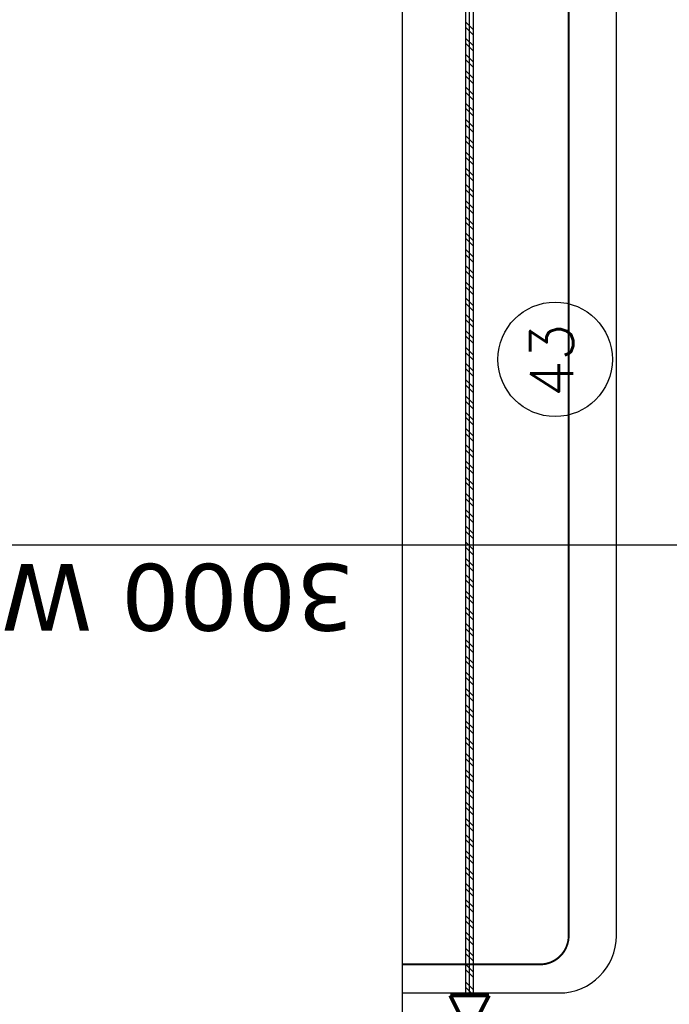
# Model space of a CAD drawing. Header units: inches. Extents: x 0 to 1544102, y 0 to 23144100.
# Tile 174 of 184: x 1095409 to 1129472, y 688229 to 739870. Entities that reach past the tile are written whole.
import ezdxf
from ezdxf.enums import TextEntityAlignment as Align

# ---------------------------------------------------------------- set-up
doc = ezdxf.new("R2010")
doc.units = ezdxf.units.IN
doc.header["$LTSCALE"] = 1800
doc.header["$MEASUREMENT"] = 0
doc.linetypes.add('CENTRE', pattern=[1.5, 0.75, -0.25, 0.25, -0.25])
doc.layers.get('0').update_dxf_attribs({"color": 253})
for name, color, linetype in [('1', 7, 'Continuous'), ('Road', 3, 'Continuous'), ('Road Sides', 11, 'Continuous')]:
    doc.layers.add(name, color=color, linetype=linetype)
doc.styles.add('ROMANS', font='romans.shx')
doc.styles.get("Standard").update_dxf_attribs({"font": 'arial.ttf'})

# ---------------------------------------------------------------- blocks, each defined once
blk = doc.blocks.new('key plan')
at = {"linetype": 'CENTRE', "ltscale": 500}
blk.add_line((-200000, 17709), (-200000, -385146), dxfattribs=at)
at = {"linetype": 'ByBlock'}
for p, q in [((-223631, 14397), (-35136, 14397)), ((-223631, 14197), (-35136, 14197)), ((-223631, 13997), (-35136, 13997)), ((-223615, 13997), (-223215, 14397)), ((-223339, 13997), (-222939, 14397)), ((-222691, 13997), (-222291, 14397)), ((-222414, 13997), (-222014, 14397)), ((-221839, 13997), (-221439, 14397)), ((-221562, 13997), (-221162, 14397)), ((-220987, 13997), (-220587, 14397)), ((-220711, 13997), (-220311, 14397)), ((-220135, 13997), (-219735, 14397)), ((-219859, 13997), (-219459, 14397)), ((-219283, 13997), (-218883, 14397)), ((-219007, 13997), (-218607, 14397)), ((-218431, 13997), (-218031, 14397)), ((-218155, 13997), (-217755, 14397)), ((-217579, 13997), (-217179, 14397)), ((-217303, 13997), (-216903, 14397)), ((-216727, 13997), (-216327, 14397)), ((-216451, 13997), (-216051, 14397)), ((-215875, 13997), (-215475, 14397)), ((-215599, 13997), (-215199, 14397)), ((-215023, 13997), (-214623, 14397)), ((-214747, 13997), (-214347, 14397)), ((-214171, 13997), (-213771, 14397)), ((-213895, 13997), (-213495, 14397)), ((-213320, 13997), (-212920, 14397)), ((-213043, 13997), (-212643, 14397)), ((-212468, 13997), (-212068, 14397)), ((-212191, 13997), (-211791, 14397)), ((-211616, 13997), (-211216, 14397)), ((-211339, 13997), (-210939, 14397)), ((-210764, 13997), (-210364, 14397)), ((-210487, 13997), (-210087, 14397)), ((-209912, 13997), (-209512, 14397)), ((-209635, 13997), (-209235, 14397)), ((-209060, 13997), (-208660, 14397)), ((-208783, 13997), (-208383, 14397)), ((-208208, 13997), (-207808, 14397)), ((-207931, 13997), (-207531, 14397)), ((-207356, 13997), (-206956, 14397)), ((-207079, 13997), (-206679, 14397)), ((-206504, 13997), (-206104, 14397)), ((-206227, 13997), (-205827, 14397)), ((-205652, 13997), (-205252, 14397)), ((-205375, 13997), (-204975, 14397)), ((-204800, 13997), (-204400, 14397)), ((-204523, 13997), (-204123, 14397)), ((-203948, 13997), (-203548, 14397)), ((-203671, 13997), (-203271, 14397)), ((-203096, 13997), (-202696, 14397)), ((-202819, 13997), (-202419, 14397)), ((-202244, 13997), (-201844, 14397)), ((-201967, 13997), (-201567, 14397)), ((-201392, 13997), (-200992, 14397)), ((-201115, 13997), (-200715, 14397)), ((-200540, 13997), (-200140, 14397)), ((-200263, 13997), (-199863, 14397)), ((-199688, 13997), (-199288, 14397)), ((-199411, 13997), (-199011, 14397)), ((-198836, 13997), (-198436, 14397)), ((-198560, 13997), (-198160, 14397)), ((-197984, 13997), (-197584, 14397)), ((-197708, 13997), (-197308, 14397)), ((-197132, 13997), (-196732, 14397)), ((-196856, 13997), (-196456, 14397)), ((-196280, 13997), (-195880, 14397)), ((-196004, 13997), (-195604, 14397)), ((-195428, 13997), (-195028, 14397)), ((-195152, 13997), (-194752, 14397)), ((-194576, 13997), (-194176, 14397)), ((-194300, 13997), (-193900, 14397)), ((-193724, 13997), (-193324, 14397)), ((-193448, 13997), (-193048, 14397)), ((-192872, 13997), (-192472, 14397)), ((-192596, 13997), (-192196, 14397)), ((-192020, 13997), (-191620, 14397)), ((-191744, 13997), (-191344, 14397)), ((-191169, 13997), (-190769, 14397)), ((-190892, 13997), (-190492, 14397)), ((-190317, 13997), (-189917, 14397)), ((-190040, 13997), (-189640, 14397)), ((-189444, 13997), (-189044, 14397)), ((-189168, 13997), (-188768, 14397)), ((-188592, 13997), (-188192, 14397)), ((-188316, 13997), (-187916, 14397)), ((-187740, 13997), (-187340, 14397)), ((-187464, 13997), (-187064, 14397)), ((-186889, 13997), (-186489, 14397)), ((-186612, 13997), (-186212, 14397)), ((-186037, 13997), (-185637, 14397)), ((-185760, 13997), (-185360, 14397)), ((-185185, 13997), (-184785, 14397)), ((-184908, 13997), (-184508, 14397)), ((-184333, 13997), (-183933, 14397)), ((-184056, 13997), (-183656, 14397)), ((-183481, 13997), (-183081, 14397)), ((-183204, 13997), (-182804, 14397)), ((-182629, 13997), (-182229, 14397)), ((-182352, 13997), (-181952, 14397)), ((-181777, 13997), (-181377, 14397)), ((-181500, 13997), (-181100, 14397)), ((-180925, 13997), (-180525, 14397)), ((-180648, 13997), (-180248, 14397)), ((-180073, 13997), (-179673, 14397)), ((-179796, 13997), (-179396, 14397)), ((-179221, 13997), (-178821, 14397)), ((-178944, 13997), (-178544, 14397)), ((-178369, 13997), (-177969, 14397)), ((-178092, 13997), (-177692, 14397)), ((-177517, 13997), (-177117, 14397)), ((-177240, 13997), (-176840, 14397)), ((-176665, 13997), (-176265, 14397)), ((-176388, 13997), (-175988, 14397)), ((-175813, 13997), (-175413, 14397)), ((-175536, 13997), (-175136, 14397)), ((-174961, 13997), (-174561, 14397)), ((-174684, 13997), (-174284, 14397)), ((-174109, 13997), (-173709, 14397)), ((-173832, 13997), (-173432, 14397)), ((-173257, 13997), (-172857, 14397)), ((-172980, 13997), (-172580, 14397))]:
    blk.add_line(p, q, dxfattribs=at)
blk.add_lwpolyline([(-254236, 17709), (-35136, 17709), (-35136, -385146), (-254236, -385146)])
at = {"linetype": 'ByBlock', "const_width": 202}
for points in [[(-223630, 15213), (-227630, 13182)], [(-227630, 15213), (-223630, 13182)], [(-223630, 13182), (-223630, 15213)]]:
    blk.add_lwpolyline(points, dxfattribs=at)
at = {"color": 1}
blk.add_circle((-190267, 9709, -261), 3000, dxfattribs=at)
at = {"layer": '1', "color": 8, "linetype": 'CENTRE', "ltscale": 500}
blk.add_line((-200000, 121324), (-200000, -410907), dxfattribs=at)
at = {"layer": 'Road', "ltscale": 100}
for p, q in [((-223500, 17709, 0), (-223500, 9497)), ((-220501, 6500), (-49951, 6500))]:
    blk.add_line(p, q, dxfattribs=at)
blk.add_arc((-220500, 9500, 0), 3000, 180, 270, dxfattribs=at)
at = {"layer": 'Road Sides', "color": 74, "ltscale": 100, "const_width": 100, "elevation": 0}
blk.add_lwpolyline([(-222000, 17709), (-222000, 10497)], dxfattribs=at)
at = {"layer": 'Road Sides', "color": 74, "ltscale": 100, "const_width": 100}
blk.add_lwpolyline([(-222000, 10500, 0.414214), (-220500, 9000)], format="xyb", dxfattribs=at)
blk.add_lwpolyline([(-220501, 9000), (-35136, 9000)], dxfattribs=at)
at = {"color": 3, "style": 'ROMANS'}
blk.add_text('43', height=2250, dxfattribs=at).set_placement((-190331, 9892, -261), align=Align.MIDDLE_CENTER)
at = {"layer": '1', "color": 3, "linetype": 'ByBlock', "insert": (-204500, 20248, 0), "char_height": 3500, "width": 51196.16, "attachment_point": 1, "rotation": 90}
blk.add_mtext('{\\fVerdana|b0|i0|c0|p34;3000 W}', dxfattribs=at)

msp = doc.modelspace()

# ---------------------------------------------------------------- block references
at = {"rotation": 89.99999999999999}
msp.add_blockref('key plan', (1133194.68, 912322.72), dxfattribs=at)

doc.saveas('drawing.dxf')
